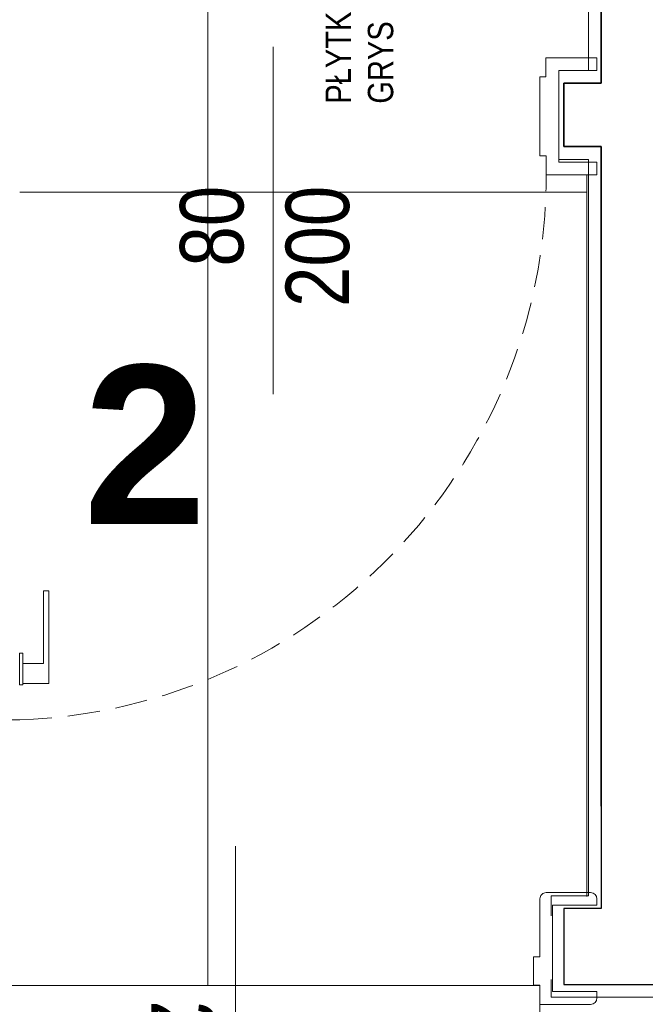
# Model space of a CAD drawing. Header units: millimetres. Extents: x -9038497 to 54128, y -10570064 to 59476.
# Tile 100 of 135: x 48282 to 48381, y 20491 to 20646. Entities that reach past the tile are written whole.
import ezdxf

# ---------------------------------------------------------------- set-up
doc = ezdxf.new("R2010")
doc.units = ezdxf.units.MM
doc.header["$LTSCALE"] = 0.8
doc.linetypes.add('DASHED2', pattern=[9.525, 6.35, -3.175])
for name, color, linetype, lineweight in [('0 proj_drzwi', 4, 'Continuous', 0), ('0 proj_okna', 4, 'Continuous', 0), ('0 proj_widok widok widok', 7, 'Continuous', 0), ('SCIANY', 1, 'Continuous', 30), ('tynk', 252, 'Continuous', 5)]:
    doc.layers.add(name, color=color, linetype=linetype, lineweight=lineweight)
doc.styles.add('WYMIAR-20', font='ARIALN.TTF', dxfattribs={"height": 4})
doc.styles.add('WYMIAR-50', font='ARIALN.TTF', dxfattribs={"height": 10})

# ---------------------------------------------------------------- blocks, each defined once
blk = doc.blocks.new('klamm')
at = {"layer": '0 proj_okna', "lineweight": 0}
for p, q in [((-4009.82, 29787.38), (-4005.72, 29787.38)), ((-4009.82, 29787.38), (-4009.82, 29772.78)), ((-4005.72, 29787.61), (-4005.22, 29787.61)), ((-4005.72, 29787.61), (-4005.72, 29782.61)), ((-4005.22, 29787.61), (-4005.22, 29782.61)), ((-4008.97, 29784.26), (-4008.97, 29772.78)), ((-4008.97, 29784.26), (-4005.72, 29784.26)), ((-4005.72, 29782.61), (-4005.22, 29782.61)), ((-4009.82, 29772.78), (-4008.97, 29772.78))]:
    blk.add_line(p, q, dxfattribs=at)

msp = doc.modelspace()

# ---------------------------------------------------------------- linework, layer by layer
at = {"layer": '0 proj_drzwi', "lineweight": 0}
for p, q in [((48322.39, 20641.95), (48322.39, 20587.16)), ((48316.45, 20515.9), (48316.45, 20456.08))]:
    msp.add_line(p, q, dxfattribs=at)
at = {"layer": '0 proj_drzwi'}
for p, q in [((48373.44, 20638.22), (48373.44, 20640.21)), ((48364.44, 20637.22), (48364.44, 20624.76)), ((48365.39, 20637.22), (48364.44, 20637.22)), ((48365.44, 20624.76), (48364.44, 20624.76)), ((48365.44, 20621.76), (48365.44, 20624.76)), ((48373.44, 20621.76), (48373.44, 20623.76)), ((48279.39, 20535.81), (48282.39, 20535.81)), ((48364.45, 20498.46), (48363.45, 20498.46)), ((48363.45, 20498.46), (48363.45, 20493.96)), ((48364.45, 20493.96), (48363.45, 20493.96)), ((48364.45, 20490.96), (48364.45, 20493.96))]:
    msp.add_line(p, q, dxfattribs=at)
at = {"layer": '0 proj_drzwi', "linetype": 'DASHED2', "lineweight": 0}
for centre, radius, start, end in [((48279.36, 20621.85), 86.09, 272.0227, 359.9432), ((48272.91, 20489.64), 91.54, 269.0802, 0.8306)]:
    msp.add_arc(centre, radius, start, end, dxfattribs=at)
at = {"layer": '0 proj_okna', "lineweight": 0}
for p, q in [((48365.39, 20637.22), (48365.39, 20640.21)), ((48365.39, 20640.21), (48373.44, 20640.21)), ((48367.44, 20623.76), (48367.44, 20638.22)), ((48367.44, 20638.22), (48373.44, 20638.22)), ((48373.44, 20623.76), (48367.44, 20623.76)), ((48365.44, 20621.76), (48373.44, 20621.76)), ((48365.44, 20508.59), (48372.45, 20508.59)), ((48364.45, 20498.46), (48364.45, 20507.59)), ((48366.45, 20492.96), (48366.45, 20506.6)), ((48366.45, 20506.6), (48373.45, 20506.6)), ((48373.45, 20507.59), (48373.45, 20506.6)), ((48373.45, 20492.96), (48366.45, 20492.96)), ((48373.45, 20491.96), (48373.45, 20492.96)), ((48364.45, 20490.96), (48372.45, 20490.96))]:
    msp.add_line(p, q, dxfattribs=at)
for centre, radius, start, end in [((48365.44, 20507.59), 0.996, 90, 180.018), ((48372.45, 20507.59), 0.996, 0, 90), ((48372.45, 20491.96), 1, 270, 0)]:
    msp.add_arc(centre, radius, start, end, dxfattribs=at)
at = {"layer": '0 proj_widok widok widok', "lineweight": 0}
for p, q in [((48312.05, 20738.2), (48312.05, 20493.93)), ((48371.85, 20624.21), (48371.85, 20624.2)), ((48371.85, 20621.76), (48371.85, 20507.98)), ((48282.39, 20619), (48371.78, 20619)), ((48268.59, 20493.93), (48364.45, 20493.93))]:
    msp.add_line(p, q, dxfattribs=at)
at = {"layer": 'SCIANY', "ltscale": 40}
for p, q in [((48374.1, 20636.2), (48374.1, 20740.2)), ((48374.1, 20740.2), (48374.1, 20636.2)), ((48368.2, 20626.2), (48368.2, 20636.2)), ((48368.2, 20636.2), (48374.1, 20636.2)), ((48374.1, 20636.2), (48368.2, 20636.2)), ((48368.2, 20636.2), (48368.2, 20626.2)), ((48374.1, 20626.2), (48368.2, 20626.2)), ((48368.2, 20626.2), (48374.1, 20626.2)), ((48374.1, 20522.2), (48374.1, 20626.2)), ((48374.1, 20626.2), (48374.1, 20506.07)), ((48374.1, 20506.07), (48368.2, 20506.07)), ((48368.2, 20506.07), (48368.2, 20494.07)), ((48368.2, 20494.07), (48392.99, 20494.07))]:
    msp.add_line(p, q, dxfattribs=at)
at = {"layer": 'tynk', "lineweight": 0, "ltscale": 40}
for p, q in [((48372.1, 20638.2), (48372.1, 20738.2)), ((48367.44, 20638.2), (48372.1, 20638.2))]:
    msp.add_line(p, q, dxfattribs=at)
for points in [[(48366.2, 20504.9), (48366.2, 20508.07), (48372.1, 20508.07), (48372.1, 20624.2), (48367.44, 20624.2)], [(48394.99, 20494.9), (48394.99, 20492.07), (48366.2, 20492.07), (48366.2, 20494.9)]]:
    msp.add_lwpolyline(points, dxfattribs=at)

# ---------------------------------------------------------------- block references
at = {"layer": '0 proj_okna', "lineweight": 0, "rotation": 180}
msp.add_blockref('klamm', (44277.16, 50328.95), dxfattribs=at)

# ---------------------------------------------------------------- texts
at = {"layer": '0 proj_okna', "lineweight": 0, "style": 'WYMIAR-50'}
msp.add_text('200', height=10, rotation=270, dxfattribs=at).set_placement((48303.14, 20491.56))
at = {"layer": '0 proj_okna', "lineweight": 0, "insert": (48334.49, 20620.03), "char_height": 10, "attachment_point": 9, "rotation": 90, "style": 'WYMIAR-50'}
msp.add_mtext_dynamic_manual_height_columns('80\\P200', width=16.4163, gutter_width=50, heights=[0], dxfattribs=at)
at = {"layer": '0 proj_widok widok widok', "lineweight": 0, "insert": (48330.64, 20632.98), "char_height": 4, "attachment_point": 1, "rotation": 90, "style": 'WYMIAR-20'}
msp.add_mtext_dynamic_manual_height_columns('PŁYTKA  INDUSTRIALDUST LIGHT GRYS  59,8X119,8 cm  ', width=78.8002, gutter_width=20, heights=[0], dxfattribs=at)
at = {"layer": '0 proj_widok widok widok', "lineweight": 0, "insert": (48292.44, 20591.71), "char_height": 25, "attachment_point": 1, "style": 'WYMIAR-50'}
msp.add_mtext_dynamic_manual_height_columns('{\\fArial Unicode MS|b1|i0|c238|p34;2}', width=52.3465, gutter_width=50, heights=[0], dxfattribs=at)

doc.saveas('drawing.dxf')
